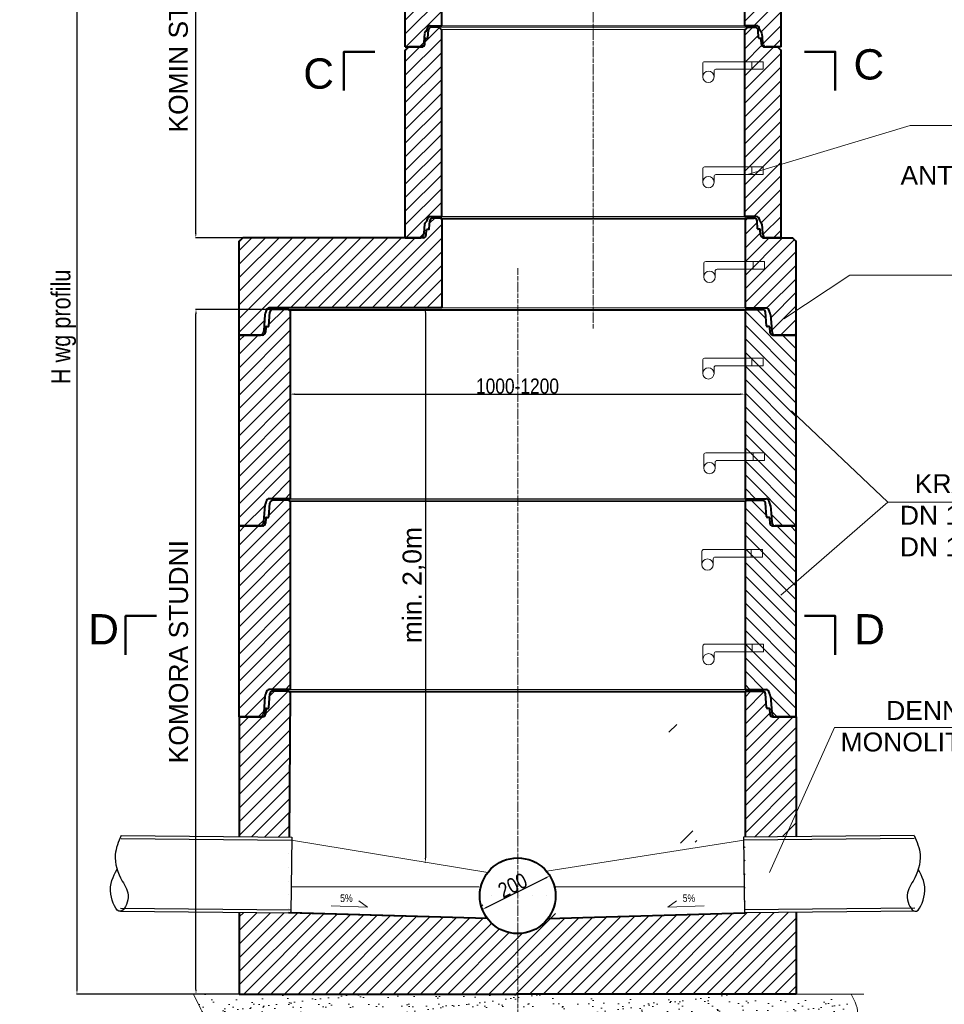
# Model space of a CAD drawing. Header units: millimetres. Extents: x -45008 to 28023, y 751 to 7011.
# Tile 2 of 6: x 11806 to 14247, y 2824 to 5424. Entities that reach past the tile are written whole.
import ezdxf

# ---------------------------------------------------------------- set-up
doc = ezdxf.new("R2010")
doc.units = ezdxf.units.MM
doc.linetypes.add('ACAD_ISO04W100', pattern=[30.5, 24, -3, 0.5, -3])
for name, color, linetype, lineweight in [('odnośniki', 7, 'Continuous', 15), ('Osie', 222, 'ACAD_ISO04W100', 20), ('Pomocnicze', 174, 'Continuous', 13), ('Przekrój', 1, 'Continuous', 40), ('Ramka', 4, 'Continuous', 13), ('Stopnie', 22, 'Continuous', 13), ('Szrafowanie', 251, 'Continuous', 9), ('Widok', 8, 'Continuous', 20), ('Wymiarowanie', 84, 'Continuous', 13)]:
    doc.layers.add(name, color=color, linetype=linetype, lineweight=lineweight)
doc.layers.add('studnia', color=3, linetype='Continuous')
doc.styles.add('arial', font='arial.ttf')
doc.styles.get("Standard").update_dxf_attribs({"font": 'ARIALN.TTF'})
doc.dimstyles.new('ISO-25', dxfattribs={"dimtxt": 40, "dimasz": 12, "dimexe": 1.25, "dimexo": 0.625, "dimtad": 1, "dimtxsty": 'Standard', "dimcen": 2.5, "dimadec": 0, "dimazin": 0, "dimtfac": 1, "dimtmove": 0, "dimatfit": 3, "dimfxl": 0, "dimarcsym": 0})
pattern_1 = [(45, (-107196.593, -6645.006), (-17.960512, 17.960512), [])]
pattern_2 = [(45, (-107196.593, -6908.173), (-17.960512, 17.960512), [])]
pattern_3 = [(45, (-120020.768, -11756.494), (-17.960512, 17.960512), [])]

# ---------------------------------------------------------------- blocks, each defined once
blk = doc.blocks.new('*D6')
at = {"layer": 'Defpoints', "color": 0, "transparency": 16777216}
for p in [(13203.6, 3167.2), (13205.5, 3163.3), (13025.5, 3080.7)]:
    blk.add_point(p, dxfattribs=at)
at = {"layer": 'Wymiarowanie', "color": 0, "lineweight": -2, "transparency": 16777216}
for p, q in [((13039, 3080.5), (13194.8, 3158)), ((13203.9, 3166.7), (13206.1, 3162.2)), ((13025.8, 3080.1), (13028.8, 3074))]:
    blk.add_line(p, q, dxfattribs=at)
at = {"layer": 'Wymiarowanie', "color": 0, "transparency": 16777216}
for points in [[(13193.9, 3159.8), (13195.7, 3156.2), (13205.5, 3163.3)], [(13038.1, 3082.3), (13039.9, 3078.7), (13028.2, 3075.2)]]:
    blk.add_solid(points, dxfattribs=at)
at = {"layer": 'Wymiarowanie', "color": 0, "transparency": 16777216, "insert": (13107.5, 3138.1), "char_height": 40, "attachment_point": 5, "rotation": 26.4469}
blk.add_mtext('200', dxfattribs=at)
blk = doc.blocks.new('*D8')
at = {"layer": 'Defpoints', "color": 0}
for p in [(12520.2, 4557.9), (13720.2, 4557.9), (13720.2, 4435.4)]:
    blk.add_point(p, dxfattribs=at)
at = {"layer": 'Wymiarowanie', "color": 0, "lineweight": -2}
for p, q in [((12520.2, 4557.3), (12520.2, 4434.2)), ((13720.2, 4557.3), (13720.2, 4434.2)), ((12532.2, 4435.4), (13708.2, 4435.4))]:
    blk.add_line(p, q, dxfattribs=at)
at = {"layer": 'Wymiarowanie', "color": 0}
for points in [[(12532.2, 4437.4), (12532.2, 4433.4), (12520.2, 4435.4)], [(13708.2, 4433.4), (13708.2, 4437.4), (13720.2, 4435.4)]]:
    blk.add_solid(points, dxfattribs=at)
at = {"layer": 'Wymiarowanie', "color": 0, "insert": (13120.2, 4456.5), "char_height": 40, "attachment_point": 5}
blk.add_mtext('1000-1200', dxfattribs=at)
blk = doc.blocks.new('*D20')
at = {"layer": 'Defpoints', "color": 0, "transparency": 16777216}
for p in [(12271.7, 4659.3), (12474.8, 4659.3), (12385.7, 2851.3)]:
    blk.add_point(p, dxfattribs=at)
at = {"layer": 'Wymiarowanie', "color": 0, "lineweight": -2, "transparency": 16777216}
for p, q in [((12474.2, 4659.3), (12270.5, 4659.3)), ((12271.7, 2863.3), (12271.7, 4647.3)), ((12385, 2851.3), (12270.5, 2851.3))]:
    blk.add_line(p, q, dxfattribs=at)
at = {"layer": 'Wymiarowanie', "color": 0, "transparency": 16777216}
for points in [[(12269.7, 4647.3), (12273.7, 4647.3), (12271.7, 4659.3)], [(12269.7, 2863.3), (12273.7, 2863.3), (12271.7, 2851.3)]]:
    blk.add_solid(points, dxfattribs=at)
at = {"layer": 'Wymiarowanie', "color": 0, "transparency": 16777216, "insert": (12225.9, 3755.3), "char_height": 50, "attachment_point": 5, "rotation": 90, "style": 'arial'}
blk.add_mtext('KOMORA STUDNI', dxfattribs=at)
blk = doc.blocks.new('*D21')
at = {"layer": 'Defpoints', "color": 0, "transparency": 16777216}
for p in [(12271.2, 5912.3), (13094.5, 5912.3), (12395.3, 4848.3)]:
    blk.add_point(p, dxfattribs=at)
at = {"layer": 'Wymiarowanie', "color": 0, "lineweight": -2, "transparency": 16777216}
for p, q in [((13093.9, 5912.3), (12270, 5912.3)), ((12271.2, 4860.3), (12271.2, 5900.3)), ((12394.6, 4848.3), (12270, 4848.3))]:
    blk.add_line(p, q, dxfattribs=at)
at = {"layer": 'Wymiarowanie', "color": 0, "transparency": 16777216}
for points in [[(12269.2, 5900.3), (12273.2, 5900.3), (12271.2, 5912.3)], [(12269.2, 4860.3), (12273.2, 4860.3), (12271.2, 4848.3)]]:
    blk.add_solid(points, dxfattribs=at)
at = {"layer": 'Wymiarowanie', "color": 0, "transparency": 16777216, "insert": (12225.4, 5380.3), "char_height": 50, "attachment_point": 5, "rotation": 90, "style": 'arial'}
blk.add_mtext('KOMIN STUDNI', dxfattribs=at)
blk = doc.blocks.new('A$C60866527')
at = {"layer": 'Szrafowanie'}
h = blk.add_hatch(dxfattribs=at)
h.set_pattern_fill('ANSI31', color=256, scale=8, style=0)
h.set_pattern_definition([(45, (-119582.268, -10324.494), (-17.960512, 17.960512), [])])
h.paths.add_polyline_path([(135, 568.8), (133.4, 568.8), (130.2, 572), (89.1, 572, 0.391731), (81.2, 564.6), (78.4, 528.6, -0.391731), (76, 526.4), (71.8, 526.4, 0.394639), (70.2, 524.9), (69.3, 511.5, -0.394639), (61.3, 504), (0, 504), (0, 0), (55.3, 0, 0.339227), (63, 5.9), (64.6, 12), (67.8, 53.9, -0.202057), (70.2, 59.7, 0.142323), (71.5, 64, -0.414214), (79.5, 72), (135, 72)])
h = blk.add_hatch(dxfattribs=at)
h.set_pattern_fill('ANSI31', color=256, scale=8, style=0)
h.set_pattern_definition([(135, (121052.267, -10324.494), (17.960512, 17.960512), [])])
h.paths.add_polyline_path([(1335, 568.8), (1336.6, 568.8), (1339.8, 572), (1380.9, 572, -0.391731), (1388.8, 564.6), (1391.6, 528.6, 0.391731), (1394, 526.4), (1398.2, 526.4, -0.394639), (1399.8, 524.9), (1400.7, 511.5, 0.394639), (1408.7, 504), (1470, 504), (1470, 0), (1414.7, 0, -0.339227), (1407, 5.9), (1405.4, 12), (1402.2, 53.9, 0.202057), (1399.8, 59.7, -0.142323), (1398.5, 64, 0.414214), (1390.5, 72), (1335, 72)])
at = {"layer": 'Przekrój'}
for p, q in [((78.4, 528.6), (81.2, 564.6)), ((130.2, 572), (89.1, 572)), ((133.4, 568.8), (130.2, 572)), ((135, 568.8), (133.4, 568.8)), ((135, 568.8), (135, 72)), ((1335, 568.8), (1335, 72)), ((1335, 568.8), (1336.6, 568.8)), ((1336.6, 568.8), (1339.8, 572)), ((1339.8, 572), (1380.9, 572)), ((1391.6, 528.6), (1388.8, 564.6)), ((70.2, 524.9), (69.3, 511.5)), ((71.8, 526.4), (76, 526.4)), ((1398.2, 526.4), (1394, 526.4)), ((1399.8, 524.9), (1400.7, 511.5)), ((0, 0), (0, 504)), ((61.3, 504), (0, 504)), ((1408.7, 504), (1470, 504)), ((1470, 0), (1470, 504)), ((67.8, 53.9), (64.6, 12)), ((135, 72), (79.5, 72)), ((1335, 72), (1390.5, 72)), ((1402.2, 53.9), (1405.4, 12)), ((64.6, 12), (63, 5.9)), ((1405.4, 12), (1407, 5.9)), ((0, 0), (55.3, 0)), ((1470, 0), (1414.7, 0))]:
    blk.add_line(p, q, dxfattribs=at)
for centre, radius, start, end in [((89.1, 564), 8, 90, 175.5672), ((1380.9, 564), 8, 4.4328, 90), ((71.8, 524.8), 1.6, 90, 176.1445), ((76, 528.8), 2.4, 270, 355.5672), ((1394, 528.8), 2.4, 184.4328, 270), ((1398.2, 524.8), 1.6, 3.8555, 90), ((61.3, 512), 8, 270, 356.1445), ((1408.7, 512), 8, 183.8555, 270), ((75.8, 53.9), 8, 134.3071, 180), ((63.4, 64), 8.08, 327.4884, 359.8888), ((79.5, 64), 8, 90, 180), ((1390.5, 64), 8, 0, 90), ((1406.6, 64), 8.08, 180.1112, 212.5116), ((1394.2, 53.9), 8, 0, 45.6929), ((55.3, 8), 8, 270, 344.9533), ((1414.7, 8), 8, 195.0467, 270)]:
    blk.add_arc(centre, radius, start, end, dxfattribs=at)
at = {"layer": 'Widok'}
for p, q in [((130.2, 572), (1339.8, 572)), ((135, 568.8), (1335, 568.8)), ((135, 72), (1335, 72))]:
    blk.add_line(p, q, dxfattribs=at)
blk = doc.blocks.new('A$C73A06447')
at = {"layer": 'Szrafowanie'}
h = blk.add_hatch(dxfattribs=at)
h.set_pattern_fill('ANSI31', color=256, scale=8, style=0)
h.set_pattern_definition(pattern_3)
h.paths.add_polyline_path([(96, 549.6), (94.4, 549.6), (88, 556), (68.9, 556, 0.393329), (61, 548.6), (59.5, 527.9, -0.393329), (57.9, 526.4), (54.2, 526.4, 0.372738), (52.6, 525), (51.6, 511.4, -0.393329), (43.7, 504), (9.6, 504), (1.6, 496), (0, 496), (0, 0), (39.7, 0, 0.340366), (47.4, 6), (49, 12), (50.7, 34.8, -0.249557), (54.2, 41.4, 0.247018), (57.7, 48, -0.414214), (65.7, 56), (96, 56)])
h = blk.add_hatch(dxfattribs=at)
h.set_pattern_fill('ANSI31', color=256, scale=8, style=0)
h.set_pattern_definition(pattern_3)
h.paths.add_polyline_path([(992, 496), (990.4, 496), (982.4, 504), (952.3, 504), (948.3, 504, -0.393329), (940.4, 511.4), (939.4, 525, 0.372738), (937.8, 526.4), (934.1, 526.4, -0.393329), (932.5, 527.9), (931, 548.6, 0.393329), (923.1, 556), (904, 556), (897.6, 549.6), (896, 549.6), (896, 56), (926.3, 56, -0.414214), (934.3, 48, 0.247018), (937.8, 41.4, -0.249557), (941.3, 34.8), (943, 12), (944.6, 6, 0.340366), (952.3, 0), (992, 0)])
at = {"layer": 'Przekrój'}
for p, q in [((59.5, 527.9), (61, 548.6)), ((88, 556), (68.4, 556)), ((94.4, 549.6), (88, 556)), ((94.4, 549.6), (96, 549.6)), ((96, 56), (96, 549.6)), ((897.6, 549.6), (896, 549.6)), ((896, 56), (896, 549.6)), ((897.6, 549.6), (904, 556)), ((904, 556), (923.6, 556)), ((932.5, 527.9), (931, 548.6)), ((51.6, 511.4), (52.6, 524.8)), ((54.2, 526.4), (57.9, 526.4)), ((937.8, 526.4), (934.1, 526.4)), ((940.4, 511.4), (939.4, 524.8)), ((0, 0), (0, 496)), ((1.6, 496), (0, 496)), ((1.6, 496), (9.6, 504)), ((43.7, 504), (9.6, 504)), ((948.3, 504), (982.4, 504)), ((990.4, 496), (982.4, 504)), ((990.4, 496), (992, 496)), ((992, 0), (992, 496)), ((65.7, 56), (96, 56)), ((926.3, 56), (896, 56)), ((50.7, 35.9), (49, 12)), ((941.3, 35.9), (943, 12)), ((49, 12), (47.4, 6)), ((943, 12), (944.6, 6)), ((0, 0), (39.7, 0)), ((992, 0), (952.3, 0))]:
    blk.add_line(p, q, dxfattribs=at)
for centre, radius, start, end in [((68.9, 548), 8, 90, 175.8846), ((923.1, 548), 8, 4.1154, 90), ((54.2, 524.8), 1.6, 90, 180), ((57.9, 528), 1.6, 270, 355.8846), ((934.1, 528), 1.6, 184.1154, 270), ((937.8, 524.8), 1.6, 0, 90), ((43.7, 512), 8, 270, 355.8846), ((948.3, 512), 8, 184.1154, 270), ((65.7, 48), 8, 90, 180), ((926.3, 48), 8, 0, 90), ((58.7, 34.8), 8, 123.9505, 171.8059), ((49.7, 48), 8, 304.4987, 0), ((942.3, 48), 8, 180, 235.5013), ((933.3, 34.8), 8, 8.1941, 56.0495), ((39.7, 8), 8, 270, 345.1872), ((952.3, 8), 8, 194.8128, 270)]:
    blk.add_arc(centre, radius, start, end, dxfattribs=at)
at = {"layer": 'Widok'}
for p, q in [((88, 556), (904, 556)), ((96, 549.6), (896, 549.6)), ((96, 56), (896, 56))]:
    blk.add_line(p, q, dxfattribs=at)
blk = doc.blocks.new('*D15')
at = {"layer": 'Defpoints', "color": 0, "transparency": 16777216}
for p in [(12877.8, 4663.3), (12877.2, 3199), (12877.8, 3199)]:
    blk.add_point(p, dxfattribs=at)
at = {"layer": 'Wymiarowanie', "color": 0, "lineweight": -2, "transparency": 16777216}
for p, q in [((12877.2, 4663.3), (12876, 4663.3)), ((12877.2, 4651.3), (12877.2, 3211)), ((12877.2, 3199), (12876, 3199))]:
    blk.add_line(p, q, dxfattribs=at)
at = {"layer": 'Wymiarowanie', "color": 0, "transparency": 16777216}
for points in [[(12875.2, 4651.3), (12879.2, 4651.3), (12877.2, 4663.3)], [(12875.2, 3211), (12879.2, 3211), (12877.2, 3199)]]:
    blk.add_solid(points, dxfattribs=at)
at = {"layer": 'Wymiarowanie', "color": 0, "transparency": 16777216, "insert": (12846.6, 3931.2), "char_height": 50, "attachment_point": 5, "rotation": 90, "style": 'arial'}
blk.add_mtext('min. 2,0m', dxfattribs=at)
blk = doc.blocks.new('*D26')
at = {"layer": 'Defpoints', "color": 0, "transparency": 16777216}
for p in [(12987.1, 6374.8), (11957.5, 2851.3), (12987.1, 2851.3)]:
    blk.add_point(p, dxfattribs=at)
at = {"layer": 'Wymiarowanie', "color": 0, "lineweight": -2, "transparency": 16777216}
for p, q in [((12986.5, 6374.8), (11956.3, 6374.8)), ((11957.5, 6362.8), (11957.5, 2863.3)), ((12986.5, 2851.3), (11956.3, 2851.3))]:
    blk.add_line(p, q, dxfattribs=at)
at = {"layer": 'Wymiarowanie', "color": 0, "transparency": 16777216}
for points in [[(11955.5, 6362.8), (11959.5, 6362.8), (11957.5, 6374.8)], [(11955.5, 2863.3), (11959.5, 2863.3), (11957.5, 2851.3)]]:
    blk.add_solid(points, dxfattribs=at)
at = {"layer": 'Wymiarowanie', "color": 0, "transparency": 16777216, "insert": (11922.7, 4613.1), "char_height": 50, "attachment_point": 5, "rotation": 90}
blk.add_mtext('H wg profilu', dxfattribs=at)

msp = doc.modelspace()

# ---------------------------------------------------------------- hatches: boundary and pattern name
at = {"layer": 'Ramka'}
h = msp.add_hatch(dxfattribs=at)
h.set_pattern_fill('AR-SAND', color=0, style=0)
h.set_pattern_definition([(37.5, (-470.55, 0), (-1.60003, 48.94132), [0, -38.608, 0, -43.18, 0, -41.275]), (7.5, (-470.55, 0), (44.95233, 71.6825), [0, -20.828, 0, -34.798, 0, -13.335]), (327.5, (-501.79, 0), (79.09924, 0.14372), [0, -12.7, 0, -45.72, 0, -59.69]), (317.5, (-501.79, 0), (76.35565, 22.29293), [0, -6.35, 0, -29.972, 0, -34.29])])
h.paths.add_polyline_path([(14011.419, 2829.438), (14000.626, 2851.322), (12264.734, 2851.322), (12284.51, 2811.451, 0.18866992), (12316.875, 2782.052), (12404.515, 2748.618, 0.140014), (12503.019, 2740.102), (12554.795, 2750.166, -0.19761045), (12689.046, 2723.203), (12734.386, 2692.95, 0.19897365), (12869.564, 2666.169), (13078.836, 2707.988, -0.07226719), (13130.525, 2710.727), (13257.277, 2699.118, 0.05324318), (13295.499, 2699.694), (13518.016, 2726.849, -0.07899769), (13574.505, 2724.802), (13773.937, 2685.64, 0.05745496), (13815.039, 2682.382), (13860.587, 2684.007, 0.24596293), (14005.669, 2766.694), (14008.109, 2770.498, 0.26298443)])
at = {"layer": 'Szrafowanie'}
h = msp.add_hatch(dxfattribs=at)
h.set_pattern_fill('ANSI31', color=256, scale=8, style=0)
h.set_pattern_definition(pattern_2)
h.paths.add_polyline_path([(12920.175, 5397.922), (12918.575, 5397.922), (12912.175, 5404.322), (12893.116, 5404.322, 0.39332913), (12885.137, 5396.896), (12883.648, 5376.207, -0.39332913), (12882.053, 5374.722), (12878.375, 5374.722, 0.37273767), (12876.791, 5373.351), (12875.812, 5359.748, -0.39332913), (12867.833, 5352.322), (12833.775, 5352.322), (12825.775, 5344.322), (12824.175, 5344.322), (12824.175, 4848.322), (12863.867, 4848.322, 0.34036562), (12871.601, 4854.276), (12873.199, 4860.322), (12874.83, 4883.092, -0.24955747), (12878.363, 4889.729, 0.24701793), (12881.832, 4896.322, -0.41421356), (12889.832, 4904.322), (12920.175, 4904.322)])
h = msp.add_hatch(dxfattribs=at)
h.set_pattern_fill('ANSI31', color=256, scale=8, style=0)
h.set_pattern_definition(pattern_2)
h.paths.add_polyline_path([(13816.175, 5344.322), (13814.575, 5344.322), (13806.575, 5352.322), (13776.483, 5352.322), (13772.516, 5352.322, -0.39332913), (13764.537, 5359.748), (13763.558, 5373.351, 0.37273767), (13761.975, 5374.722), (13758.297, 5374.722, -0.39332913), (13756.701, 5376.207), (13755.212, 5396.896, 0.39332913), (13747.233, 5404.322), (13728.175, 5404.322), (13721.775, 5397.922), (13720.175, 5397.922), (13720.175, 4904.322), (13750.518, 4904.322, -0.41421356), (13758.518, 4896.322, 0.24701793), (13761.987, 4889.729, -0.24955747), (13765.519, 4883.092), (13767.15, 4860.322), (13768.749, 4854.276, 0.34036562), (13776.483, 4848.322), (13816.175, 4848.322)])
h = msp.add_hatch(dxfattribs=at)
h.set_pattern_fill('ANSI31', color=256, scale=8, style=0)
h.set_pattern_definition(pattern_1)
h.paths.add_polyline_path([(12920.675, 4897.122), (12919.075, 4897.122), (12915.875, 4900.322), (12896.816, 4900.322, 0.39332913), (12888.837, 4892.896), (12887.348, 4872.207, -0.39332913), (12885.753, 4870.722), (12882.075, 4870.722, 0.37273767), (12880.491, 4869.351), (12879.512, 4855.748, -0.39332913), (12871.533, 4848.322), (12395.275, 4848.322), (12387.275, 4840.322), (12385.675, 4840.322), (12385.675, 4591.322), (12440.946, 4591.322, 0.33922704), (12448.672, 4597.245), (12450.305, 4603.322), (12453.497, 4645.271, -0.2020571), (12455.909, 4650.996, 0.14232292), (12457.175, 4655.322, -0.41421356), (12465.175, 4663.322), (12520.675, 4663.322), (12920.675, 4663.322)])
h = msp.add_hatch(dxfattribs=at)
h.set_pattern_fill('ANSI31', color=256, scale=8, style=0)
h.set_pattern_definition(pattern_1)
h.paths.add_polyline_path([(13855.675, 4840.322), (13854.075, 4840.322), (13846.075, 4848.322), (13769.816, 4848.322, -0.39332913), (13761.837, 4855.748), (13760.858, 4869.351, 0.37273767), (13759.275, 4870.722), (13755.597, 4870.722, -0.39332913), (13754.001, 4872.207), (13752.512, 4892.896, 0.39332913), (13744.533, 4900.322), (13725.475, 4900.322), (13722.275, 4897.122), (13720.675, 4897.122), (13720.675, 4663.322), (13776.175, 4663.322, -0.41421356), (13784.175, 4655.322, 0.14232292), (13785.441, 4650.996, -0.2020571), (13787.853, 4645.271), (13791.044, 4603.322), (13792.678, 4597.245, 0.33922704), (13800.403, 4591.322), (13855.675, 4591.322)])
h = msp.add_hatch(dxfattribs=at)
h.set_pattern_fill('ANSI31', color=256, scale=8, style=0)
h.set_pattern_definition([(45, (-107196.593, -6741.173), (-17.960512, 17.960512), [])])
h.paths.add_polyline_path([(12520.675, 4152.122), (12519.075, 4152.122), (12515.875, 4155.322), (12474.811, 4155.322, 0.39173057), (12466.835, 4147.94), (12464.044, 4111.936, -0.39173057), (12461.651, 4109.722), (12457.471, 4109.722, 0.39463923), (12455.874, 4108.229), (12454.968, 4094.784, -0.39463923), (12446.986, 4087.322), (12385.675, 4087.322), (12385.675, 3583.322), (12440.946, 3583.322, 0.33922704), (12448.672, 3589.245), (12450.305, 3595.322), (12453.497, 3637.271, -0.2020571), (12455.909, 3642.996, 0.14232292), (12457.175, 3647.322, -0.41421356), (12465.175, 3655.322), (12520.675, 3655.322)])
h = msp.add_hatch(dxfattribs=at)
h.set_pattern_fill('ANSI31', color=256, scale=8, style=0)
h.set_pattern_definition([(135, (133437.942, -6741.173), (17.960512, 17.960512), [])])
h.paths.add_polyline_path([(13720.675, 4152.122), (13722.275, 4152.122), (13725.475, 4155.322), (13766.538, 4155.322, -0.39173057), (13774.514, 4147.94), (13777.305, 4111.936, 0.39173057), (13779.698, 4109.722), (13783.879, 4109.722, -0.39463923), (13785.475, 4108.229), (13786.381, 4094.784, 0.39463923), (13794.363, 4087.322), (13855.675, 4087.322), (13855.675, 3583.322), (13800.403, 3583.322, -0.33922704), (13792.678, 3589.245), (13791.044, 3595.322), (13787.853, 3637.271, 0.2020571), (13785.441, 3642.996, -0.14232292), (13784.175, 3647.322, 0.41421356), (13776.175, 3655.322), (13720.675, 3655.322)])
h = msp.add_hatch(dxfattribs=at)
h.set_pattern_fill('ANSI31', color=256, scale=8, style=0)
h.set_pattern_definition([(45, (-107196.593, -6645.006), (-17.960512, 17.960512), [])])
h.paths.add_polyline_path([(13547.614, 3278.808), (13590.749, 3282.952), (13593.618, 3253.089), (13550.483, 3248.945)], flags=0)
edge = h.paths.add_edge_path(flags=0)
edge.add_arc((13527.675, 3555.322), 15, 0, 360)
edge = h.paths.add_edge_path(flags=0)
edge.add_arc((13517.675, 3590.322), 5, 90, 180)
edge.add_line((13512.675, 3590.322), (13512.675, 3555.322))
edge.add_arc((13527.675, 3555.322), 15, 360, 180, ccw=False)
edge.add_line((13542.675, 3555.322), (13542.675, 3570.322))
edge.add_arc((13547.675, 3570.322), 5, 90, 180, ccw=False)
edge.add_line((13547.675, 3575.322), (13642.675, 3575.322))
edge.add_line((13642.675, 3575.322), (13642.675, 3595.322))
edge.add_line((13642.675, 3595.322), (13517.675, 3595.322))
edge = h.paths.add_edge_path(flags=0)
edge.add_arc((13517.675, 3590.322), 5, 90, 180)
edge.add_line((13512.675, 3590.322), (13512.675, 3555.322))
edge.add_arc((13527.675, 3555.322), 15, 360, 180, ccw=False)
edge.add_line((13542.675, 3555.322), (13542.675, 3570.322))
edge.add_arc((13547.675, 3570.322), 5, 90, 180, ccw=False)
edge.add_line((13547.675, 3575.322), (13642.675, 3575.322))
edge.add_line((13642.675, 3575.322), (13642.675, 3595.322))
edge.add_line((13642.675, 3595.322), (13517.675, 3595.322))
h.paths.add_polyline_path([(13642.675, 3595.322), (13672.675, 3595.322), (13672.675, 3575.322), (13642.675, 3575.322)], flags=0)
h.paths.add_polyline_path([(13642.675, 3595.322), (13672.675, 3595.322), (13672.675, 3575.322), (13642.675, 3575.322)], flags=0)
edge = h.paths.add_edge_path(flags=0)
edge.add_arc((13120.675, 3111.322), 100, 0, 360)
edge = h.paths.add_edge_path(flags=16)
edge.add_line((13220.675, 3051.174), (13220.675, 3111.322))
edge.add_arc((13120.573, 3110.099), 100.109, 179.694899, 0.700064, ccw=False)
edge.add_line((13020.466, 3110.632), (13040.259, 3050.611))
edge.add_line((13040.259, 3050.611), (12515.419, 3065.716))
edge.add_line((12515.419, 3065.716), (12520.675, 3648.122))
edge.add_line((12520.675, 3648.122), (13720.675, 3648.122))
edge.add_line((13720.675, 3648.122), (13720.711, 3065.566))
edge.add_line((13720.711, 3065.566), (13220.675, 3051.174))
edge = h.paths.add_edge_path(flags=0)
edge.add_arc((13120.675, 3111.322), 100, 0, 360)
edge = h.paths.add_edge_path()
edge.add_line((12522.341, 3065.55), (12385.675, 3066.852))
edge.add_line((12385.675, 3066.852), (12385.675, 2851.322))
edge.add_line((12385.675, 2851.322), (13855.675, 2851.322))
edge.add_line((13855.675, 2851.322), (13855.675, 3066.852))
edge.add_line((13855.675, 3066.852), (13719.008, 3065.55))
edge.add_line((13719.008, 3065.55), (13717.179, 3257.541))
edge.add_line((13717.179, 3257.541), (13720.675, 3257.574))
edge.add_line((13720.675, 3257.574), (13720.675, 3265.575))
edge.add_line((13720.675, 3265.575), (13855.675, 3266.861))
edge.add_line((13855.675, 3266.861), (13855.675, 3583.322))
edge.add_line((13855.675, 3583.322), (13794.363, 3583.322))
edge.add_arc((13794.363, 3591.322), 8, 183.855453, 270, ccw=False)
edge.add_line((13786.381, 3590.784), (13785.475, 3604.229))
edge.add_arc((13783.879, 3604.122), 1.6, 3.855453, 90)
edge.add_line((13783.879, 3605.722), (13779.698, 3605.722))
edge.add_arc((13779.698, 3608.122), 2.4, 184.432812, 270, ccw=False)
edge.add_line((13777.305, 3607.936), (13774.514, 3643.94))
edge.add_arc((13766.538, 3643.322), 8, 4.432812, 90)
edge.add_line((13766.538, 3651.322), (12474.811, 3651.322))
edge.add_arc((12474.811, 3643.322), 8, 90, 175.567188)
edge.add_line((12466.835, 3643.94), (12464.044, 3607.936))
edge.add_arc((12461.651, 3608.122), 2.4, 270, 355.567188, ccw=False)
edge.add_line((12461.651, 3605.722), (12457.471, 3605.722))
edge.add_arc((12457.471, 3604.122), 1.6, 90, 176.144547)
edge.add_line((12455.874, 3604.229), (12454.968, 3590.784))
edge.add_arc((12446.986, 3591.322), 8, 270, 356.144547, ccw=False)
edge.add_line((12446.986, 3583.322), (12385.675, 3583.322))
edge.add_line((12385.675, 3583.322), (12385.675, 3266.861))
edge.add_line((12385.675, 3266.861), (12517.223, 3265.608))
edge.add_line((12517.223, 3265.608), (12515.49, 3073.615))
edge.add_line((12515.49, 3073.615), (12522.418, 3073.549))
edge.add_line((12522.418, 3073.549), (12522.341, 3065.55))

# ---------------------------------------------------------------- linework, layer by layer
at = {"layer": 'odnośniki'}
for points in [[(13726.83, 5015.326), (14156.365, 5144.813), (14732.923, 5144.813), (15302.698, 5036.779)], [(13822.768, 4634.504), (13997, 4749.438), (14503.32, 4749.438), (14783.241, 4644.891)], [(13843.536, 4391.097), (14097.281, 4150.392), (14438.701, 4150.392), (14766.81, 4407.134)], [(14097.281, 4150.392), (13815.373, 3904.977)], [(13784.918, 3172.33), (13956.455, 3555.536), (14509.728, 3555.173), (14775.382, 3379.354)]]:
    msp.add_lwpolyline(points, dxfattribs=at)
at = {"layer": 'Osie', "ltscale": 0.5}
for p, q in [((13320.175, 4608.625), (13320.175, 5811.99)), ((13120.675, 2768.122), (13120.675, 4768.338))]:
    msp.add_line(p, q, dxfattribs=at)
at = {"layer": 'Pomocnicze'}
for q in [(13720.675, 4906.063), (13720.675, 4741.958)]:
    msp.add_line((13720.675, 4897.122), q, dxfattribs=at)
at = {"layer": 'Przekrój'}
for p, q in [((12883.648, 5376.207), (12885.137, 5396.896)), ((12912.175, 5404.322), (12892.619, 5404.322)), ((12918.575, 5397.922), (12912.175, 5404.322)), ((12918.575, 5397.922), (12920.175, 5397.922)), ((12920.175, 4904.322), (12920.175, 5397.922)), ((13721.775, 5397.922), (13720.175, 5397.922)), ((13720.175, 4904.322), (13720.175, 5397.922)), ((13721.775, 5397.922), (13728.175, 5404.322)), ((13728.175, 5404.322), (13747.73, 5404.322)), ((13756.701, 5376.207), (13755.212, 5396.896)), ((12875.812, 5359.748), (12876.775, 5373.122)), ((12878.375, 5374.722), (12882.053, 5374.722)), ((13761.975, 5374.722), (13758.297, 5374.722)), ((13764.537, 5359.748), (13763.575, 5373.122)), ((12824.175, 4848.322), (12824.175, 5344.322)), ((12825.775, 5344.322), (12824.175, 5344.322)), ((12825.775, 5344.322), (12833.775, 5352.322)), ((12867.833, 5352.322), (12833.775, 5352.322)), ((13772.516, 5352.322), (13806.575, 5352.322)), ((13814.575, 5344.322), (13806.575, 5352.322)), ((13814.575, 5344.322), (13816.175, 5344.322)), ((13816.175, 4848.322), (13816.175, 5344.322)), ((12887.348, 4872.207), (12888.837, 4892.896)), ((12889.832, 4904.322), (12920.175, 4904.322)), ((12915.875, 4900.322), (12896.319, 4900.322)), ((12919.075, 4897.122), (12915.875, 4900.322)), ((12920.675, 4897.122), (12919.075, 4897.122)), ((12920.675, 4897.122), (12920.675, 4663.322)), ((13750.518, 4904.322), (13720.175, 4904.322)), ((13720.675, 4897.122), (13722.275, 4897.122)), ((13720.675, 4897.122), (13720.675, 4663.322)), ((13722.275, 4897.122), (13725.475, 4900.322)), ((13725.475, 4900.322), (13745.03, 4900.322)), ((13754.001, 4872.207), (13752.512, 4892.896)), ((12874.912, 4884.233), (12873.199, 4860.322)), ((12879.512, 4855.748), (12880.475, 4869.122)), ((12882.075, 4870.722), (12885.753, 4870.722)), ((13759.275, 4870.722), (13755.597, 4870.722)), ((13761.837, 4855.748), (13760.875, 4869.122)), ((13765.437, 4884.233), (13767.15, 4860.322)), ((12385.675, 4591.322), (12385.675, 4840.322)), ((12387.275, 4840.322), (12385.675, 4840.322)), ((12387.275, 4840.322), (12395.275, 4848.322)), ((12871.533, 4848.322), (12395.275, 4848.322)), ((12824.175, 4848.322), (12863.867, 4848.322)), ((12873.199, 4860.322), (12871.601, 4854.276)), ((13767.15, 4860.322), (13768.749, 4854.276)), ((13769.816, 4848.322), (13846.075, 4848.322)), ((13816.175, 4848.322), (13776.483, 4848.322)), ((13854.075, 4840.322), (13846.075, 4848.322)), ((13854.075, 4840.322), (13855.675, 4840.322)), ((13855.675, 4591.322), (13855.675, 4840.322)), ((12520.675, 4663.322), (12465.175, 4663.322)), ((12920.675, 4663.322), (12480.175, 4663.322)), ((13720.675, 4663.322), (13776.175, 4663.322)), ((12453.497, 4645.271), (12450.305, 4603.322)), ((13787.853, 4645.271), (13791.044, 4603.322)), ((12450.305, 4603.322), (12448.672, 4597.245)), ((13791.044, 4603.322), (13792.678, 4597.245)), ((12385.675, 4591.322), (12440.946, 4591.322)), ((13855.675, 4591.322), (13800.403, 4591.322)), ((12464.044, 4111.936), (12466.835, 4147.94)), ((12515.875, 4155.322), (12474.811, 4155.322)), ((12519.075, 4152.122), (12515.875, 4155.322)), ((12520.675, 4152.122), (12519.075, 4152.122)), ((12520.675, 4152.122), (12520.675, 3655.322)), ((13720.675, 4152.122), (13720.675, 3655.322)), ((13720.675, 4152.122), (13722.275, 4152.122)), ((13722.275, 4152.122), (13725.475, 4155.322)), ((13725.475, 4155.322), (13766.538, 4155.322)), ((13777.305, 4111.936), (13774.514, 4147.94)), ((12455.874, 4108.229), (12454.968, 4094.784)), ((12457.471, 4109.722), (12461.651, 4109.722)), ((13783.879, 4109.722), (13779.698, 4109.722)), ((13785.475, 4108.229), (13786.381, 4094.784)), ((12385.675, 3583.322), (12385.675, 4087.322)), ((12446.986, 4087.322), (12385.675, 4087.322)), ((13794.363, 4087.322), (13855.675, 4087.322)), ((13855.675, 3583.322), (13855.675, 4087.322)), ((12464.044, 3607.936), (12466.835, 3643.94)), ((12520.675, 3655.322), (12465.175, 3655.322)), ((12515.875, 3651.322), (12474.811, 3651.322)), ((12519.075, 3648.122), (12515.875, 3651.322)), ((12520.675, 3648.122), (12517.223, 3265.608)), ((12520.675, 3648.122), (12519.075, 3648.122)), ((13720.675, 3655.322), (13776.175, 3655.322)), ((13720.675, 3648.122), (13722.275, 3648.122)), ((13720.675, 3648.122), (13720.675, 3265.575)), ((13722.275, 3648.122), (13725.475, 3651.322)), ((13725.475, 3651.322), (13766.538, 3651.322)), ((13777.305, 3607.936), (13774.514, 3643.94)), ((12453.497, 3637.271), (12450.305, 3595.322)), ((13787.853, 3637.271), (13791.044, 3595.322)), ((12450.305, 3595.322), (12448.672, 3589.245)), ((12455.874, 3604.229), (12454.968, 3590.784)), ((12457.471, 3605.722), (12461.651, 3605.722)), ((13783.879, 3605.722), (13779.698, 3605.722)), ((13785.475, 3604.229), (13786.381, 3590.784)), ((13791.044, 3595.322), (13792.678, 3589.245)), ((12385.675, 3583.322), (12385.675, 3266.861)), ((12446.986, 3583.322), (12385.675, 3583.322)), ((12385.675, 3583.322), (12440.946, 3583.322)), ((13794.363, 3583.322), (13855.675, 3583.322)), ((13855.675, 3583.322), (13800.403, 3583.322)), ((13855.675, 3583.322), (13855.675, 3266.861)), ((12385.675, 3066.852), (12385.675, 2851.322)), ((13040.259, 3050.611), (12515.419, 3065.716)), ((13040.259, 3050.611), (12520.638, 3065.566)), ((13040.259, 3050.611), (13040.259, 3050.611)), ((13201.09, 3050.611), (13720.711, 3065.566)), ((13855.675, 3066.852), (13855.675, 2851.322)), ((12385.675, 2851.322), (13120.675, 2851.322)), ((13855.675, 2851.322), (13120.675, 2851.322))]:
    msp.add_line(p, q, dxfattribs=at)
msp.add_circle((13120.675, 3110.817), 100, dxfattribs=at)
for centre, radius, start, end in [((12893.116, 5396.322), 8, 90, 175.884639), ((13747.233, 5396.322), 8, 4.115361, 90), ((12867.833, 5360.322), 8, 270, 355.884639), ((12878.375, 5373.122), 1.6, 90, 180), ((12882.053, 5376.322), 1.6, 270, 355.884639), ((13758.297, 5376.322), 1.6, 184.115361, 270), ((13761.975, 5373.122), 1.6, 0, 90), ((13772.516, 5360.322), 8, 184.115361, 270), ((12882.83, 4883.092), 8, 123.95049, 171.805941), ((12873.832, 4896.322), 8, 304.498714, 0), ((12889.832, 4896.322), 8, 90, 180), ((12896.816, 4892.322), 8, 90, 175.884639), ((13744.533, 4892.322), 8, 4.115361, 90), ((13750.518, 4896.322), 8, 0, 90), ((13766.518, 4896.322), 8, 180, 235.501286), ((13757.519, 4883.092), 8, 8.194059, 56.04951), ((12882.075, 4869.122), 1.6, 90, 180), ((12885.753, 4872.322), 1.6, 270, 355.884639), ((13755.597, 4872.322), 1.6, 184.115361, 270), ((13759.275, 4869.122), 1.6, 0, 90), ((12863.867, 4856.322), 8, 270, 345.187236), ((12871.533, 4856.322), 8, 270, 355.884639), ((13769.816, 4856.322), 8, 184.115361, 270), ((13776.483, 4856.322), 8, 194.812764, 270), ((12449.097, 4655.337), 8.078, 327.488433, 359.888847), ((12465.175, 4655.322), 8, 90, 180), ((13776.175, 4655.322), 8, 0, 90), ((13792.252, 4655.337), 8.078, 180.111153, 212.511567), ((12461.497, 4645.271), 8, 134.307131, 180), ((13779.853, 4645.271), 8, 0, 45.692869), ((12440.946, 4599.322), 8, 270, 344.953303), ((13800.403, 4599.322), 8, 195.046697, 270), ((12474.811, 4147.322), 8, 90, 175.567188), ((13766.538, 4147.322), 8, 4.432812, 90), ((12457.471, 4108.122), 1.6, 90, 176.144547), ((12461.651, 4112.122), 2.4, 270, 355.567188), ((13779.698, 4112.122), 2.4, 184.432812, 270), ((13783.879, 4108.122), 1.6, 3.855453, 90), ((12446.986, 4095.322), 8, 270, 356.144547), ((13794.363, 4095.322), 8, 183.855453, 270), ((12461.497, 3637.271), 8, 134.307131, 180), ((12449.097, 3647.337), 8.078, 327.488433, 359.888847), ((12465.175, 3647.322), 8, 90, 180), ((12474.811, 3643.322), 8, 90, 175.567188), ((13766.538, 3643.322), 8, 4.432812, 90), ((13776.175, 3647.322), 8, 0, 90), ((13792.252, 3647.337), 8.078, 180.111153, 212.511567), ((13779.853, 3637.271), 8, 0, 45.692869), ((12440.946, 3591.322), 8, 270, 344.953303), ((12446.986, 3591.322), 8, 270, 356.144547), ((12457.471, 3604.122), 1.6, 90, 176.144547), ((12461.651, 3608.122), 2.4, 270, 355.567188), ((13779.698, 3608.122), 2.4, 184.432812, 270), ((13783.879, 3604.122), 1.6, 3.855453, 90), ((13794.363, 3591.322), 8, 183.855453, 270), ((13800.403, 3591.322), 8, 195.046697, 270)]:
    msp.add_arc(centre, radius, start, end, dxfattribs=at)
at = {"layer": 'Ramka'}
msp.add_lwpolyline([(12216.24, 2851.322), (14034.286, 2851.322)], dxfattribs=at)
at = {"layer": 'Ramka', "color": 0}
msp.add_lwpolyline([(12264.734, 2851.322), (12284.51, 2811.451, 0.18866992), (12316.875, 2782.052), (12404.515, 2748.618, 0.140014), (12503.019, 2740.102), (12554.795, 2750.166, -0.19761045), (12689.046, 2723.203), (12734.386, 2692.95, 0.19897365), (12869.564, 2666.169), (13078.836, 2707.988, -0.07226719), (13130.525, 2710.727), (13257.277, 2699.118, 0.05324318), (13295.499, 2699.694), (13518.016, 2726.849, -0.07899769), (13574.505, 2724.802), (13773.937, 2685.64, 0.05745496), (13815.039, 2682.382), (13860.587, 2684.007, 0.24596293), (14005.669, 2766.694), (14008.109, 2770.498, 0.26298443), (14011.419, 2829.438), (14000.626, 2851.322)], format="xyb", dxfattribs=at)
at = {"layer": 'Stopnie'}
for p, q in [((13609.005, 5273.322), (13609.005, 5308.322)), ((13609.005, 5273.322), (13609.005, 5308.322)), ((13769.005, 5313.322), (13614.005, 5313.322)), ((13739.005, 5293.322), (13739.005, 5313.322)), ((13769.005, 5293.322), (13769.005, 5313.322)), ((13639.005, 5273.322), (13639.005, 5288.322)), ((13644.005, 5293.322), (13769.005, 5293.322)), ((13609.005, 4995.326), (13609.005, 5030.326)), ((13609.005, 4995.326), (13609.005, 5030.326)), ((13769.005, 5035.326), (13614.005, 5035.326)), ((13739.005, 5015.326), (13739.005, 5035.326)), ((13769.005, 5015.326), (13769.005, 5035.326)), ((13639.005, 4995.326), (13639.005, 5010.326)), ((13644.005, 5015.326), (13769.005, 5015.326)), ((13771.851, 4785.322), (13616.851, 4785.322)), ((13741.851, 4765.322), (13741.851, 4785.322)), ((13771.851, 4765.322), (13771.851, 4785.322)), ((13611.851, 4745.322), (13611.851, 4780.322)), ((13611.851, 4745.322), (13611.851, 4780.322)), ((13641.851, 4745.322), (13641.851, 4760.322)), ((13646.851, 4765.322), (13771.851, 4765.322)), ((13609.005, 4490.326), (13609.005, 4525.326)), ((13609.005, 4490.326), (13609.005, 4525.326)), ((13769.005, 4530.326), (13614.005, 4530.326)), ((13739.005, 4510.326), (13739.005, 4530.326)), ((13769.005, 4510.326), (13769.005, 4530.326)), ((13639.005, 4490.326), (13639.005, 4505.326)), ((13644.005, 4510.326), (13769.005, 4510.326)), ((13611.851, 4240.322), (13611.851, 4275.322)), ((13611.851, 4240.322), (13611.851, 4275.322)), ((13771.851, 4280.322), (13616.851, 4280.322)), ((13741.851, 4260.322), (13741.851, 4280.322)), ((13771.851, 4260.322), (13771.851, 4280.322)), ((13641.851, 4240.322), (13641.851, 4255.322)), ((13646.851, 4260.322), (13771.851, 4260.322)), ((13606.784, 3985.326), (13606.784, 4020.326)), ((13606.784, 3985.326), (13606.784, 4020.326)), ((13766.784, 4025.326), (13611.784, 4025.326)), ((13641.784, 4005.326), (13766.784, 4005.326)), ((13736.784, 4005.326), (13736.784, 4025.326)), ((13766.784, 4005.326), (13766.784, 4025.326)), ((13636.784, 3985.326), (13636.784, 4000.326)), ((13609.63, 3735.322), (13609.63, 3770.322)), ((13609.63, 3735.322), (13609.63, 3770.322)), ((13769.63, 3775.322), (13614.63, 3775.322)), ((13739.63, 3755.322), (13739.63, 3775.322)), ((13769.63, 3755.322), (13769.63, 3775.322)), ((13639.63, 3735.322), (13639.63, 3750.322)), ((13644.63, 3755.322), (13769.63, 3755.322))]:
    msp.add_line(p, q, dxfattribs=at)
for centre in [(13624.005, 5273.322), (13624.005, 4995.326), (13626.851, 4745.322), (13624.005, 4490.326), (13626.851, 4240.322), (13621.784, 3985.326), (13624.63, 3735.322)]:
    msp.add_circle(centre, 15, dxfattribs=at)
for centre in [(13614.005, 5308.322), (13644.005, 5288.322), (13614.005, 5030.326), (13644.005, 5010.326), (13616.851, 4780.322), (13646.851, 4760.322), (13614.005, 4525.326), (13644.005, 4505.326), (13616.851, 4275.322), (13646.851, 4255.322), (13611.784, 4020.326), (13641.784, 4000.326), (13614.63, 3770.322), (13644.63, 3750.322)]:
    msp.add_arc(centre, 5, 90, 180, dxfattribs=at)
at = {"layer": 'studnia', "color": 0}
for p, q in [((12074.191, 3261.827), (12524.17, 3257.541)), ((12074.267, 3269.827), (12524.246, 3265.541)), ((12524.246, 3265.541), (12522.341, 3065.55)), ((14167.083, 3269.827), (13717.103, 3265.541)), ((13717.103, 3265.541), (13719.008, 3065.55)), ((14167.159, 3261.827), (13717.179, 3257.541)), ((12072.362, 3069.836), (12522.341, 3065.55)), ((12072.438, 3077.836), (12522.418, 3073.549)), ((14168.912, 3077.836), (13718.932, 3073.549)), ((14168.988, 3069.836), (13719.008, 3065.55))]:
    msp.add_line(p, q, dxfattribs=at)
for points in [[(12074.267, 3269.827), (12058.486, 3219.564), (12077.176, 3149.735), (12092.729, 3106.055), (12072.362, 3069.836), (12046.846, 3115.199), (12063.277, 3180.758)], [(14167.083, 3269.827), (14182.864, 3219.564), (14164.173, 3149.735), (14148.621, 3106.055), (14168.988, 3069.836), (14194.503, 3115.199), (14178.073, 3180.758)]]:
    msp.add_spline(points, degree=3, dxfattribs=at)
at = {"layer": 'Widok'}
for p, q in [((12912.175, 5404.322), (13728.175, 5404.322)), ((12920.175, 5397.922), (13720.175, 5397.922)), ((12915.875, 4900.322), (13725.475, 4900.322)), ((12920.175, 4904.322), (13720.175, 4904.322)), ((12920.675, 4897.122), (13720.675, 4897.122)), ((12920.675, 4663.322), (13720.675, 4663.322)), ((12515.875, 4155.322), (13725.475, 4155.322)), ((12520.675, 4152.122), (13720.675, 4152.122)), ((12515.875, 3651.322), (13725.475, 3651.322)), ((12520.675, 3655.322), (13720.675, 3655.322)), ((12520.675, 3648.122), (13720.675, 3648.122))]:
    msp.add_line(p, q, dxfattribs=at)
for points in [[(12524.17, 3257.541), (13041.637, 3172.584)], [(13197.408, 3175.447), (13717.179, 3257.541)], [(12522.995, 3134.186), (13018.348, 3134.186)], [(13218.026, 3134.186), (13718.354, 3134.186)]]:
    msp.add_lwpolyline(points, dxfattribs=at)
msp.add_circle((13120.675, 3111.322), 100, dxfattribs=at)
at = {"layer": 'Wymiarowanie'}
for p, q in [((12724.412, 3080.593), (12701.503, 3097.203)), ((13516.937, 3080.593), (13539.846, 3097.203)), ((12724.412, 3080.593), (12628.349, 3084.003)), ((13516.937, 3080.593), (13613.001, 3084.003))]:
    msp.add_line(p, q, dxfattribs=at)
at = {"layer": 'Wymiarowanie', "lineweight": 50}
for points in [[(12743.409, 5339.646), (12662.32, 5339.646), (12662.32, 5237.397)], [(13877.85, 5339.646), (13958.939, 5339.646), (13958.939, 5237.397)], [(12167.083, 3849.722), (12085.993, 3849.722), (12085.993, 3747.472)], [(13877.85, 3849.722), (13958.939, 3849.722), (13958.939, 3747.472)]]:
    msp.add_lwpolyline(points, dxfattribs=at)

# ---------------------------------------------------------------- block references
at = {"layer": 'Szrafowanie'}
for name, p in [('A$C73A06447', (12824.175, 5352.322)), ('A$C60866527', (12385.675, 4087.322))]:
    msp.add_blockref(name, p, dxfattribs=at)

# ---------------------------------------------------------------- texts
at = {"layer": 'Wymiarowanie', "width": 641.97546, "attachment_point": 1, "style": 'arial'}
for s, insert, char_height in [('\\pxqc;C', (13726.5, 5346.286), 80), ('\\pxqc;C', (12274.402, 5322.049), 80), ('\\pi171.12;STOPNIE \\P\\pi168.33;ŻELIWNE\\P\\pi-5.0866;ANTYPOŚLIZGOWE', (14136.027, 5205.01), 50), ('\\pi226.8;KRĄG\\P\\pi187.51;DN 1000\\PDN 1200', (13941.872, 4224.027), 50), ('\\pxqc;D', (11706.946, 3854.527), 80), ('\\pxqc;D', (13728.547, 3854.527), 80), ('\\pxqc;DENNICA\\PMONOLITYCZNA', (13929.357, 3625.267), 50)]:
    msp.add_mtext(s, dxfattribs=dict(at, insert=insert, char_height=char_height))
at = {"layer": 'Wymiarowanie', "char_height": 20, "width": 86.96666}
for insert, attachment_point, rotation in [((12685.235, 3114.498), 3, 0.012154), ((13556.114, 3114.498), 1, 359.987846)]:
    msp.add_mtext('5%', dxfattribs=dict(at, insert=insert, attachment_point=attachment_point, rotation=rotation))

# ---------------------------------------------------------------- dimensions: what is measured, and where the dimension line sits
at = {"layer": 'Wymiarowanie'}
for p1, p2, distance, text, override, picture, middle in [((12987.085, 6374.837), (12987.085, 2851.322), -1029.578, 'H wg profilu', {"dimtxt": 50, "dimgap": 2, "dimfxl": 2}, '*D26', (11922.73, 4613.079)), ((12877.823, 4663.322), (12877.823, 3199.02), -0.574, 'min. 2,0m', {"dimtxt": 50, "dimtxsty": 'arial', "dimfxl": 2}, '*D15', (12846.577, 3931.171))]:
    dim = msp.add_aligned_dim(p1=p1, p2=p2, distance=distance, text=text, dimstyle='ISO-25', override=override, dxfattribs=at)
    dim.commit()
    dim.dimension.update_dxf_attribs({"geometry": picture, "text_midpoint": middle})
for base, p1, p2, text, picture, middle in [((12271.242, 5912.322), (12395.275, 4848.322), (13094.55, 5912.322), 'KOMIN STUDNI', '*D21', (12225.389, 5380.322)), ((12271.742, 4659.322), (12385.675, 2851.322), (12474.811, 4659.322), 'KOMORA STUDNI', '*D20', (12225.889, 3755.322))]:
    dim = msp.add_linear_dim(base=base, p1=p1, p2=p2, angle=90, text=text, dimstyle='ISO-25', override={"dimtxt": 50, "dimgap": 20, "dimtxsty": 'arial'}, dxfattribs=at)
    dim.commit()
    dim.dimension.update_dxf_attribs({"geometry": picture, "text_midpoint": middle})
dim = msp.add_linear_dim(base=(13720.175, 4435.418), p1=(12520.175, 4557.924), p2=(13720.175, 4557.924), text='1000-1200', dimstyle='ISO-25', override={"dimtxt": 40, "dimtxsty": 'Standard'}, dxfattribs=at)
dim.commit()
dim.dimension.update_dxf_attribs({"geometry": '*D8', "text_midpoint": (13120.175, 4456.465)})
dim = msp.add_linear_dim(base=(13205.522, 3163.344), p1=(13025.481, 3080.693), p2=(13203.596, 3167.215), angle=26.4469, text='200', dimstyle='ISO-25', dxfattribs=at)
dim.commit()
dim.dimension.update_dxf_attribs({"geometry": '*D6', "text_midpoint": (13107.504, 3138.095)})

doc.saveas('drawing.dxf')
